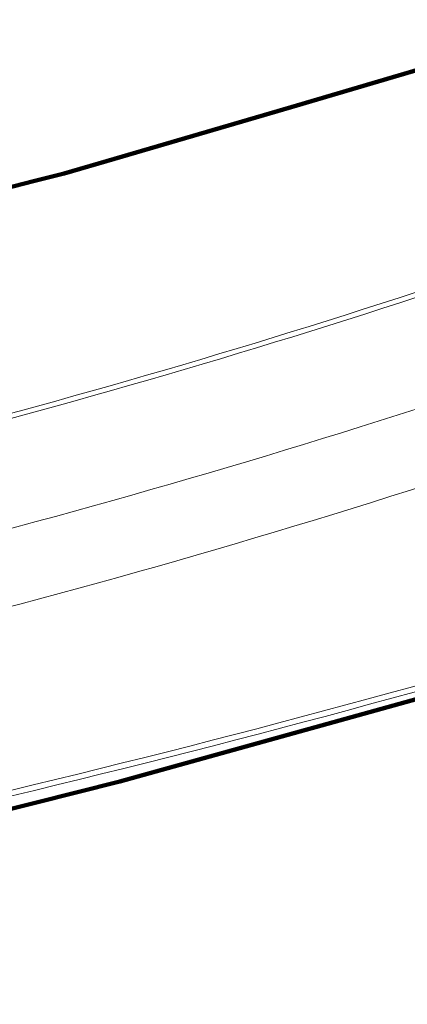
# Model space of a CAD drawing. Extents: x 168554 to 174410, y 515675 to 521218.
# Tile 15 of 110: x 171738 to 171761, y 518967 to 519027. Entities that reach past the tile are written whole.
import ezdxf

# ---------------------------------------------------------------- set-up
doc = ezdxf.new("R2010")
doc.units = 0
doc.header["$MEASUREMENT"] = 0
doc.layers.add('Algemeen - 1411 Basislijnen deelgebieden', color=5, linetype='Continuous', lineweight=90)
doc.layers.add('Algemeen - Fase Ontsluitingsweg - 1070 Ondergrond 2', color=7, linetype='Continuous', lineweight=9)

msp = doc.modelspace()

# ---------------------------------------------------------------- linework, layer by layer
at = {"layer": 'Algemeen - 1411 Basislijnen deelgebieden'}
for points in [[(171733.266, 519015.664), (171738.968, 519017.115), (171740.754, 519017.569), (171743.786, 519018.454), (171754.418, 519021.558), (171768.584, 519025.748), (171773.577, 519027.329), (171778.9, 519029.014)], [(171813.6, 519002.8), (171792.1, 518995.1), (171767.1, 518987.3), (171744.1, 518980.9), (171725.991, 518976.331)]]:
    msp.add_lwpolyline(points, dxfattribs=at)
at = {"layer": 'Algemeen - Fase Ontsluitingsweg - 1070 Ondergrond 2'}
for centre, radius, start, end in [((171607.506, 519482.272), 496.5, 280.25434, 288.65647), ((171607.506, 519482.272), 496.8, 280.25434, 288.65647), ((171607.506, 519482.272), 503.2, 280.38414, 289.1081), ((171607.506, 519482.272), 507.75, 280.4744, 289.32748), ((171568.987, 519683.168), 722.729, 280.730278, 287.781416), ((171568.987, 519683.168), 723.066, 280.730278, 287.781509), ((171600.79, 519561.668), 622.102, 280.315679, 290.694354)]:
    msp.add_arc(centre, radius, start, end, dxfattribs=at)

doc.saveas('drawing.dxf')
